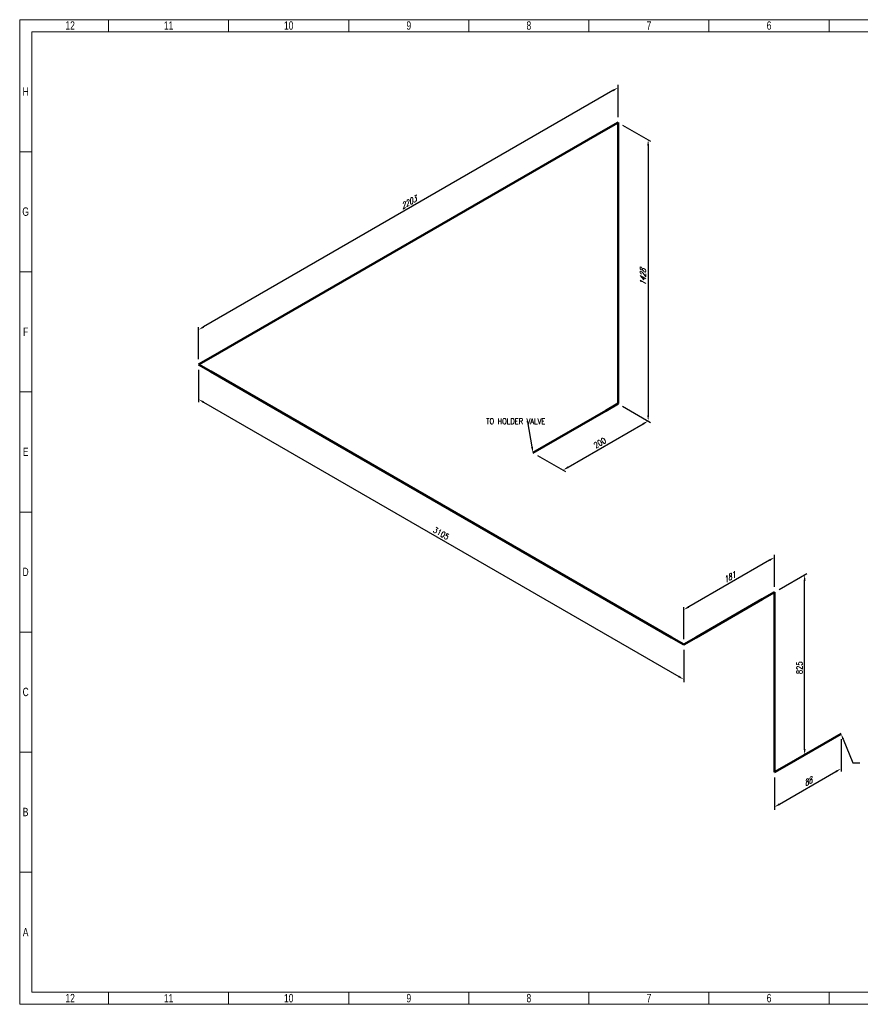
# Model space of a CAD drawing. Header units: millimetres. Extents: x 0 to 594, y 0 to 424.
# Tile 1 of 13: x 0 to 362, y 0 to 424. Entities that reach past the tile are written whole.
import ezdxf
from ezdxf import colors
from ezdxf.entities.mleader import LeaderData, LeaderLine
from ezdxf.math import Vec2, Vec3

# ---------------------------------------------------------------- set-up
doc = ezdxf.new("R2010")
doc.units = ezdxf.units.MM
doc.header["$LTSCALE"] = 0.25
doc.layers.add('Annotation', color=7, linetype='Continuous')
doc.layers.add('Dimension', color=1, linetype='Continuous')
doc.layers.add('Pipe Small Bore', color=30, linetype='Continuous', lineweight=50)
doc.styles.add('AdskIsoAnnotation', font='romans.shx', dxfattribs={"width": 0.8, "height": 1})
doc.styles.add('AdskIsoMetric', font='romans.shx', dxfattribs={"width": 0.8, "height": 2.5})
doc.styles.add('AdskIsoMetric-30', font='romans.shx', dxfattribs={"width": 0.8, "height": 2.5})
doc.styles.add('AdskIsoMetric30', font='romans.shx', dxfattribs={"width": 0.8, "oblique": 30, "height": 2.5})
doc.styles.add('SLDTEXTSTYLE3', font='TXT', dxfattribs={"width": 0.75})
doc.styles.get("Standard").update_dxf_attribs({"font": 'arial.ttf'})
doc.dimstyles.new('AdskIsoMetric', dxfattribs={"dimtxt": 2.5, "dimasz": 2.5, "dimexe": 1, "dimexo": 2, "dimgap": 0.8, "dimtad": 1, "dimdec": 0, "dimrnd": 1, "dimzin": 0, "dimdsep": 46, "dimtxsty": 'AdskIsoMetric', "dimcen": 0, "dimclrt": 7, "dimadec": 0, "dimazin": 0, "dimtfac": 1, "dimtdec": 0, "dimtmove": 1, "dimatfit": 3, "dimfxl": 1, "dimtfill": 1, "dimfrac": 2, "dimtolj": 1, "dimtzin": 0, "dimarcsym": 0})

# ---------------------------------------------------------------- blocks, each defined once
blk = doc.blocks.new('*D15')
at = {"layer": 'Defpoints', "color": 0, "transparency": 16777216}
for p in [(353.89, 116.55), (325.23, 100), (353.89, 101.55)]:
    blk.add_point(p, dxfattribs=at)
at = {"layer": 'Dimension', "color": 0, "lineweight": -2, "transparency": 16777216}
for p, q in [((353.89, 114.24), (353.89, 100.39)), ((325.23, 97.69), (325.23, 83.85)), ((327.39, 86.25), (351.73, 100.3))]:
    blk.add_line(p, q, dxfattribs=at)
at = {"layer": 'Dimension', "color": 0, "transparency": 16777216}
for points in [[(351.52, 100.66), (351.93, 99.94), (353.89, 101.55)], [(327.18, 86.61), (327.6, 85.89), (325.23, 85)]]:
    blk.add_solid(points, dxfattribs=at)
at = {"layer": 'Dimension', "color": 7, "transparency": 16777216, "insert": (339.56, 95.86), "char_height": 2.5, "attachment_point": 5, "rotation": 30, "style": 'AdskIsoMetric30', "bg_fill": 3, "box_fill_scale": 1.1, "bg_fill_color": 256, "bg_fill_true_color": 13158600, "bg_fill_transparency": 0}
blk.add_mtext('\\A1;88', dxfattribs=at)
blk = doc.blocks.new('*D16')
at = {"layer": 'Defpoints', "color": 0, "transparency": 16777216}
for p in [(338.22, 185.1), (325.23, 177.6), (325.23, 100)]:
    blk.add_point(p, dxfattribs=at)
at = {"layer": 'Dimension', "color": 0, "lineweight": -2, "transparency": 16777216}
for p, q in [((327.23, 178.75), (339.22, 185.68)), ((338.22, 110), (338.22, 182.6))]:
    blk.add_line(p, q, dxfattribs=at)
at = {"layer": 'Dimension', "color": 0, "transparency": 16777216}
for points in [[(337.8, 182.6), (338.63, 182.6), (338.22, 185.1)], [(337.8, 110), (338.63, 110), (338.22, 107.5)]]:
    blk.add_solid(points, dxfattribs=at)
at = {"layer": 'Dimension', "color": 7, "transparency": 16777216, "insert": (335.98, 145.01), "char_height": 2.5, "attachment_point": 5, "rotation": 90, "style": 'AdskIsoMetric-30', "bg_fill": 3, "box_fill_scale": 1.1, "bg_fill_color": 256, "bg_fill_true_color": 13158600, "bg_fill_transparency": 0}
blk.add_mtext('\\A1;825', dxfattribs=at)
blk = doc.blocks.new('*D17')
at = {"layer": 'Defpoints', "color": 0, "transparency": 16777216}
for p in [(325.23, 177.6), (286.11, 170.01), (286.11, 155.01)]:
    blk.add_point(p, dxfattribs=at)
at = {"layer": 'Dimension', "color": 0, "lineweight": -2, "transparency": 16777216}
for p, q in [((323.06, 191.35), (288.27, 171.26)), ((325.23, 179.91), (325.23, 193.75)), ((286.11, 157.32), (286.11, 171.17))]:
    blk.add_line(p, q, dxfattribs=at)
at = {"layer": 'Dimension', "color": 0, "transparency": 16777216}
for points in [[(322.85, 191.71), (323.27, 190.99), (325.23, 192.6)], [(288.06, 171.62), (288.48, 170.9), (286.11, 170.01)]]:
    blk.add_solid(points, dxfattribs=at)
at = {"layer": 'Dimension', "color": 7, "transparency": 16777216, "insert": (305.67, 183.89), "char_height": 2.5, "attachment_point": 5, "rotation": 30, "style": 'AdskIsoMetric30', "bg_fill": 3, "box_fill_scale": 1.1, "bg_fill_color": 256, "bg_fill_true_color": 13158600, "bg_fill_transparency": 0}
blk.add_mtext('\\A1;181', dxfattribs=at)
blk = doc.blocks.new('*D18')
at = {"layer": 'Defpoints', "color": 0, "transparency": 16777216}
for p in [(77.11, 275.68), (286.11, 155.01), (286.11, 140.01)]:
    blk.add_point(p, dxfattribs=at)
at = {"layer": 'Dimension', "color": 0, "lineweight": -2, "transparency": 16777216}
for p, q in [((77.11, 273.37), (77.11, 259.52)), ((79.27, 259.43), (283.94, 141.26)), ((286.11, 152.7), (286.11, 138.86))]:
    blk.add_line(p, q, dxfattribs=at)
at = {"layer": 'Dimension', "color": 0, "transparency": 16777216}
for points in [[(79.48, 259.79), (79.07, 259.07), (77.11, 260.68)], [(284.15, 141.62), (283.73, 140.9), (286.11, 140.01)]]:
    blk.add_solid(points, dxfattribs=at)
at = {"layer": 'Dimension', "color": 7, "transparency": 16777216, "insert": (181.61, 202.93), "char_height": 2.5, "attachment_point": 5, "rotation": 330, "style": 'AdskIsoMetric-30', "bg_fill": 3, "box_fill_scale": 1.1, "bg_fill_color": 256, "bg_fill_true_color": 13158600, "bg_fill_transparency": 0}
blk.add_mtext('\\A1;3105', dxfattribs=at)
blk = doc.blocks.new('*D19')
at = {"layer": 'Defpoints', "color": 0, "transparency": 16777216}
for p in [(257.8, 380), (77.11, 290.68), (77.11, 275.68)]:
    blk.add_point(p, dxfattribs=at)
at = {"layer": 'Dimension', "color": 0, "lineweight": -2, "transparency": 16777216}
for p, q in [((257.8, 382.31), (257.8, 396.15)), ((255.64, 393.75), (79.27, 291.93)), ((77.11, 277.99), (77.11, 291.83))]:
    blk.add_line(p, q, dxfattribs=at)
at = {"layer": 'Dimension', "color": 0, "transparency": 16777216}
for points in [[(255.43, 394.11), (255.84, 393.39), (257.8, 395)], [(79.07, 292.29), (79.48, 291.57), (77.11, 290.68)]]:
    blk.add_solid(points, dxfattribs=at)
at = {"layer": 'Dimension', "color": 7, "transparency": 16777216, "insert": (167.46, 345.43), "char_height": 2.5, "attachment_point": 5, "rotation": 30, "style": 'AdskIsoMetric30', "bg_fill": 3, "box_fill_scale": 1.1, "bg_fill_color": 256, "bg_fill_true_color": 13158600, "bg_fill_transparency": 0}
blk.add_mtext('\\A1;2203', dxfattribs=at)
blk = doc.blocks.new('*D20')
at = {"layer": 'Defpoints', "color": 0, "transparency": 16777216}
for p in [(257.8, 380), (257.8, 258.86), (270.79, 251.36)]:
    blk.add_point(p, dxfattribs=at)
at = {"layer": 'Dimension', "color": 0, "lineweight": -2, "transparency": 16777216}
for p, q in [((259.8, 378.85), (271.79, 371.92)), ((270.79, 370), (270.79, 253.86)), ((259.8, 257.7), (271.79, 250.78))]:
    blk.add_line(p, q, dxfattribs=at)
at = {"layer": 'Dimension', "color": 0, "transparency": 16777216}
for points in [[(270.37, 370), (271.21, 370), (270.79, 372.5)], [(270.37, 253.86), (271.21, 253.86), (270.79, 251.36)]]:
    blk.add_solid(points, dxfattribs=at)
at = {"layer": 'Dimension', "color": 7, "transparency": 16777216, "insert": (268.55, 313.22), "char_height": 2.5, "attachment_point": 5, "rotation": 90, "style": 'AdskIsoMetric30', "bg_fill": 3, "box_fill_scale": 1.1, "bg_fill_color": 256, "bg_fill_true_color": 13158600, "bg_fill_transparency": 0}
blk.add_mtext('\\A1;1428', dxfattribs=at)
blk = doc.blocks.new('*D21')
at = {"layer": 'Defpoints', "color": 0, "transparency": 16777216}
for p in [(257.8, 258.86), (270.79, 251.36), (221.14, 237.69)]:
    blk.add_point(p, dxfattribs=at)
at = {"layer": 'Dimension', "color": 0, "lineweight": -2, "transparency": 16777216}
for p, q in [((259.8, 257.7), (271.79, 250.78)), ((236.3, 231.44), (268.63, 250.11)), ((223.14, 236.54), (235.13, 229.61))]:
    blk.add_line(p, q, dxfattribs=at)
at = {"layer": 'Dimension', "color": 0, "transparency": 16777216}
for points in [[(268.42, 250.47), (268.83, 249.75), (270.79, 251.36)], [(236.09, 231.8), (236.51, 231.08), (234.13, 230.19)]]:
    blk.add_solid(points, dxfattribs=at)
at = {"layer": 'Dimension', "color": 7, "transparency": 16777216, "insert": (250, 241.94), "char_height": 2.5, "attachment_point": 5, "rotation": 30, "style": 'AdskIsoMetric-30', "bg_fill": 3, "box_fill_scale": 1.1, "bg_fill_color": 256, "bg_fill_true_color": 13158600, "bg_fill_transparency": 0}
blk.add_mtext('\\A1;200', dxfattribs=at)
blk = doc.blocks.new('Elbow-1-Iso2DSkew90')
at = {"color": 0, "linetype": 'ByBlock', "lineweight": -2, "extrusion": (-4.80189e-12, -0.816497, -0.57735)}
for p, q in [((0, 0), (-5.3, 3.06)), ((5.3, 3.06), (0, 0)), ((0, 0), (0, 0))]:
    blk.add_line(p, q, dxfattribs=at)
blk = doc.blocks.new('Elbow-2-Iso2DSkew90')
at = {"color": 0, "linetype": 'ByBlock', "lineweight": -2, "extrusion": (0, 0.816497, 0.57735)}
for p, q in [((5.3, 3.06), (0, 0)), ((0, 0), (5.3, -3.06)), ((0, 0), (0, 0))]:
    blk.add_line(p, q, dxfattribs=at)
blk = doc.blocks.new('Elbow-1-Iso2DSkew0')
at = {"color": 0, "linetype": 'ByBlock', "lineweight": -2, "extrusion": (0.707107, -0.408248, 0.57735)}
for p, q in [((0, 0), (-5.3, -3.06)), ((0, 0), (0, 0)), ((0, -6.12), (0, 0))]:
    blk.add_line(p, q, dxfattribs=at)
blk = doc.blocks.new('Elbow-1-Iso2DSkew180')
at = {"color": 0, "linetype": 'ByBlock', "lineweight": -2, "extrusion": (0.707107, -0.408248, 0.57735)}
for p, q in [((0, 6.12), (0, 0)), ((0, 0), (5.3, 3.06)), ((0, 0), (0, 0))]:
    blk.add_line(p, q, dxfattribs=at)
blk = doc.blocks.new('Elbow-2-Iso2DSkew180')
at = {"color": 0, "linetype": 'ByBlock', "lineweight": -2, "extrusion": (-0.707107, 0.408248, -0.57735)}
for p, q in [((0, 6.12), (0, 0)), ((0, 0), (-5.3, -3.06)), ((0, 0), (0, 0))]:
    blk.add_line(p, q, dxfattribs=at)
blk = doc.blocks.new('Elbow-2-Iso2DSkew0')
at = {"color": 0, "linetype": 'ByBlock', "lineweight": -2, "extrusion": (0.707107, -0.408248, 0.57735)}
for p, q in [((0, 0), (-5.3, -3.06)), ((0, 0), (0, 0)), ((0, -6.12), (0, 0))]:
    blk.add_line(p, q, dxfattribs=at)
blk = doc.blocks.new('cajetin')
at = {"color": 7, "linetype": 'Continuous', "lineweight": 18}
for p, q in [((0, 0), (0, 615)), ((0, 615), (861, 615)), ((55.5, 607.5), (55.5, 615)), ((130.5, 607.5), (130.5, 615)), ((205.5, 607.5), (205.5, 615)), ((280.5, 607.5), (280.5, 615)), ((355.5, 607.5), (355.5, 615)), ((430.5, 607.5), (430.5, 615)), ((505.5, 607.5), (505.5, 615)), ((7.5, 7.5), (7.5, 607.5)), ((7.5, 607.5), (853.5, 607.5)), ((430.5, 607.5), (430.5, 607.5)), ((7.5, 532.5), (0, 532.5)), ((7.5, 457.5), (0, 457.5)), ((7.5, 382.5), (0, 382.5)), ((7.5, 307.5), (0, 307.5)), ((7.5, 307.5), (7.5, 307.5)), ((7.5, 232.5), (0, 232.5)), ((7.5, 157.5), (0, 157.5)), ((7.5, 82.5), (0, 82.5)), ((853.5, 7.5), (7.5, 7.5)), ((55.5, 7.5), (55.5, 0)), ((130.5, 7.5), (130.5, 0)), ((205.5, 7.5), (205.5, 0)), ((280.5, 7.5), (280.5, 0)), ((355.5, 7.5), (355.5, 0)), ((430.5, 7.5), (430.5, 7.5)), ((430.5, 7.5), (430.5, 0)), ((505.5, 7.5), (505.5, 0)), ((861, 0), (0, 0))]:
    blk.add_line(p, q, dxfattribs=at)
at = {"color": 7, "linetype": 'Continuous', "lineweight": 0, "char_height": 5.25, "attachment_point": 2, "style": 'SLDTEXTSTYLE3'}
for s, insert in [('12', (31.51, 613.99)), ('11', (93.01, 613.99)), ('10', (168.01, 613.99)), ('9', (243.01, 613.99)), ('8', (318.01, 613.99)), ('7', (393.01, 613.99)), ('6', (468.01, 613.99)), ('H', (3.75, 572.74)), ('G', (3.68, 497.74)), ('F', (3.71, 422.74)), ('E', (3.74, 347.74)), ('D', (3.68, 272.74)), ('C', (3.73, 197.74)), ('B', (3.69, 122.74)), ('A', (3.7, 47.74)), ('12', (31.51, 6.49)), ('11', (93.01, 6.49)), ('10', (168.01, 6.49)), ('9', (243.01, 6.49)), ('8', (318.01, 6.49)), ('7', (393.01, 6.49)), ('6', (468.01, 6.49))]:
    blk.add_mtext(s, dxfattribs=dict(at, insert=insert))

msp = doc.modelspace()

# ---------------------------------------------------------------- leaders
at = {"layer": 'Annotation'}
ml = msp.add_multileader_mtext('Standard', dxfattribs=at)
ml.set_content('')
ml.set_leader_properties()
ml.build(insert=Vec2(0, 0))
ml.multileader.update_dxf_attribs({"dogleg_length": 3.062, "arrow_head_size": 2.5})
ctx = ml.context
ctx.base_point, ctx.arrow_head_size = Vec3(355.938, 104), 2.5
notes = []
notes.append((ctx, [(0, (1, 1, 0), (359, 104), (1, 0), 3.062, [(0, [(353.89, 116.549)], 0, [])])]))
ctx.mtext, ml.multileader.dxf.content_type = None, 0
for ctx, leaders in notes:
    for number, flags, end, landing, length, lines in leaders:
        leader = LeaderData()
        leader.index, (leader.has_last_leader_line, leader.has_dogleg_vector, leader.attachment_direction) = number, flags
        leader.last_leader_point, leader.dogleg_vector, leader.dogleg_length = Vec3(end), Vec3(landing), length
        for number, points, colour, breaks in lines:
            line = LeaderLine()
            line.index, line.vertices, line.color, line.breaks = number, Vec3.list(points), colors.encode_raw_color(colour), breaks
            leader.lines.append(line)
        ctx.leaders.append(leader)

# ---------------------------------------------------------------- next in the draw order: dimensions: what is measured, and where the dimension line sits
at = {"layer": 'Dimension'}
dim = msp.add_linear_dim(base=(353.89, 101.549), p1=(325.226, 100), p2=(353.89, 116.549), angle=30, text='88', dimstyle='AdskIsoMetric', override={"dimtad": 0, "dimlfac": 2.666204, "dimtxsty": 'AdskIsoMetric30', "dimse1": 0, "dimse2": 0, "dimsd1": 0, "dimsd2": 0, "dimtmove": 1}, dxfattribs=at)
dim.commit()
dim.dimension.update_dxf_attribs({"geometry": '*D15', "text_midpoint": (339.558, 95.861), "dimtype": 160})

# ---------------------------------------------------------------- next in the draw order: dimensions: what is measured, and where the dimension line sits
dim = msp.add_linear_dim(base=(338.217, 185.098), p1=(325.226, 100), p2=(325.226, 177.598), angle=90, text='825', dimstyle='AdskIsoMetric', override={"dimtad": 0, "dimlfac": 10.632759, "dimtxsty": 'AdskIsoMetric-30', "dimse1": 1, "dimse2": 0, "dimsd1": 0, "dimsd2": 0, "dimtmove": 1}, dxfattribs=at)
dim.commit()
dim.dimension.update_dxf_attribs({"geometry": '*D16', "text_midpoint": (335.977, 145.006), "dimtype": 160})

# ---------------------------------------------------------------- next in the draw order: linework, layer by layer
at = {"layer": 'Pipe Small Bore'}
msp.add_lwpolyline([(353.89, 116.549), (330.53, 103.062)], dxfattribs=at)

# ---------------------------------------------------------------- next in the draw order: block references
msp.add_blockref('Elbow-1-Iso2DSkew180', (325.226, 100), dxfattribs=at)

# ---------------------------------------------------------------- next in the draw order: dimensions: what is measured, and where the dimension line sits
at = {"layer": 'Dimension'}
dim = msp.add_linear_dim(base=(286.108, 170.013), p1=(325.226, 177.598), p2=(286.108, 155.013), angle=210, text='181', dimstyle='AdskIsoMetric', override={"dimtad": 0, "dimlfac": 3.997979, "dimtxsty": 'AdskIsoMetric30', "dimse1": 0, "dimse2": 0, "dimsd1": 0, "dimsd2": 0, "dimtmove": 1}, dxfattribs=at)
dim.commit()
dim.dimension.update_dxf_attribs({"geometry": '*D17', "text_midpoint": (305.667, 183.892), "dimtype": 160})

# ---------------------------------------------------------------- next in the draw order: linework, layer by layer
at = {"layer": 'Pipe Small Bore'}
for points in [[(319.923, 174.536), (291.411, 158.075)], [(325.226, 106.124), (325.226, 171.474)]]:
    msp.add_lwpolyline(points, dxfattribs=at)

# ---------------------------------------------------------------- next in the draw order: block references
msp.add_blockref('Elbow-1-Iso2DSkew0', (325.226, 177.598), dxfattribs=at)

# ---------------------------------------------------------------- next in the draw order: dimensions: what is measured, and where the dimension line sits
at = {"layer": 'Dimension'}
dim = msp.add_linear_dim(base=(286.108, 140.013), p1=(77.11, 275.678), p2=(286.108, 155.013), angle=330, text='3105', dimstyle='AdskIsoMetric', override={"dimtad": 0, "dimlfac": 12.86574, "dimtxsty": 'AdskIsoMetric-30', "dimse1": 0, "dimse2": 0, "dimsd1": 0, "dimsd2": 0, "dimtmove": 1}, dxfattribs=at)
dim.commit()
dim.dimension.update_dxf_attribs({"geometry": '*D18', "text_midpoint": (181.609, 202.932), "dimtype": 160})

# ---------------------------------------------------------------- next in the draw order: block references
at = {"layer": 'Pipe Small Bore'}
msp.add_blockref('Elbow-1-Iso2DSkew90', (286.108, 155.013), dxfattribs=at)

# ---------------------------------------------------------------- next in the draw order: dimensions: what is measured, and where the dimension line sits
at = {"layer": 'Dimension'}
dim = msp.add_linear_dim(base=(77.11, 290.678), p1=(257.801, 380), p2=(77.11, 275.678), angle=210, text='2203', dimstyle='AdskIsoMetric', override={"dimtad": 0, "dimlfac": 10.557846, "dimtxsty": 'AdskIsoMetric30', "dimse1": 0, "dimse2": 0, "dimsd1": 0, "dimsd2": 0, "dimtmove": 1}, dxfattribs=at)
dim.commit()
dim.dimension.update_dxf_attribs({"geometry": '*D19', "text_midpoint": (167.455, 345.425), "dimtype": 160})

# ---------------------------------------------------------------- next in the draw order: linework, layer by layer
at = {"layer": 'Pipe Small Bore'}
msp.add_lwpolyline([(252.498, 376.938), (82.413, 278.74)], dxfattribs=at)

# ---------------------------------------------------------------- next in the draw order: block references
msp.add_blockref('Elbow-2-Iso2DSkew90', (77.11, 275.678), dxfattribs=at)

# ---------------------------------------------------------------- next in the draw order: dimensions: what is measured, and where the dimension line sits
at = {"layer": 'Dimension'}
dim = msp.add_linear_dim(base=(270.791, 251.357), p1=(257.801, 380), p2=(257.801, 258.857), angle=270, text='1428', dimstyle='AdskIsoMetric', override={"dimtad": 0, "dimlfac": 11.788392, "dimtxsty": 'AdskIsoMetric30', "dimse1": 0, "dimse2": 0, "dimsd1": 0, "dimsd2": 0, "dimtmove": 1}, dxfattribs=at)
dim.commit()
dim.dimension.update_dxf_attribs({"geometry": '*D20', "text_midpoint": (268.551, 313.222), "dimtype": 160})

# ---------------------------------------------------------------- next in the draw order: linework, layer by layer
at = {"layer": 'Pipe Small Bore'}
msp.add_lwpolyline([(257.801, 264.981), (257.801, 373.876)], dxfattribs=at)

# ---------------------------------------------------------------- next in the draw order: block references
msp.add_blockref('Elbow-2-Iso2DSkew0', (257.801, 380), dxfattribs=at)

# ---------------------------------------------------------------- next in the draw order: dimensions: what is measured, and where the dimension line sits
at = {"layer": 'Dimension'}
dim = msp.add_linear_dim(base=(270.791, 251.357), p1=(221.141, 237.692), p2=(257.801, 258.857), angle=30, text='200', dimstyle='AdskIsoMetric', override={"dimtad": 0, "dimlfac": 4.724674, "dimtxsty": 'AdskIsoMetric-30', "dimse1": 0, "dimse2": 0, "dimsd1": 0, "dimsd2": 0, "dimtmove": 1}, dxfattribs=at)
dim.commit()
dim.dimension.update_dxf_attribs({"geometry": '*D21', "text_midpoint": (250.002, 241.94), "dimtype": 160})

# ---------------------------------------------------------------- next in the draw order: linework, layer by layer
at = {"layer": 'Pipe Small Bore'}
for points in [[(82.413, 272.616), (280.805, 158.075)], [(221.141, 237.692), (252.498, 255.795)]]:
    msp.add_lwpolyline(points, dxfattribs=at)

# ---------------------------------------------------------------- next in the draw order: block references
msp.add_blockref('Elbow-2-Iso2DSkew180', (257.801, 258.857), dxfattribs=at)

# ---------------------------------------------------------------- next in the draw order: texts
at = {"layer": 'Annotation', "insert": (201, 250), "char_height": 2.5, "attachment_point": 7, "style": 'AdskIsoAnnotation', "bg_fill": 3, "box_fill_scale": 1, "bg_fill_color": 256, "bg_fill_true_color": 13158600, "bg_fill_transparency": 0}
msp.add_mtext('TO HOLDER VALVE', dxfattribs=at)

# ---------------------------------------------------------------- next in the draw order: block references
at = {"xscale": 0.689895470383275, "yscale": 0.689895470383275, "zscale": 0.689895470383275}
msp.add_blockref('cajetin', (0, 0), dxfattribs=at)

# ---------------------------------------------------------------- next in the draw order: leaders
at = {"layer": 'Annotation'}
ml = msp.add_multileader_mtext('Standard', dxfattribs=at)
ml.set_content('')
ml.set_leader_properties()
ml.build(insert=Vec2(0, 0))
ml.multileader.update_dxf_attribs({"dogleg_length": 0.471, "arrow_head_size": 2.5})
ctx = ml.context
ctx.base_point, ctx.arrow_head_size = Vec3(218.529, 251), 2.5
notes = []
notes.append((ctx, [(0, (1, 1, 0), (219, 251), (-1, 0), 0.471, [(0, [(221.141, 237.692)], 0, [])])]))
ctx.mtext, ml.multileader.dxf.content_type = None, 0
for ctx, leaders in notes:
    for number, flags, end, landing, length, lines in leaders:
        leader = LeaderData()
        leader.index, (leader.has_last_leader_line, leader.has_dogleg_vector, leader.attachment_direction) = number, flags
        leader.last_leader_point, leader.dogleg_vector, leader.dogleg_length = Vec3(end), Vec3(landing), length
        for number, points, colour, breaks in lines:
            line = LeaderLine()
            line.index, line.vertices, line.color, line.breaks = number, Vec3.list(points), colors.encode_raw_color(colour), breaks
            leader.lines.append(line)
        ctx.leaders.append(leader)

doc.saveas('drawing.dxf')
